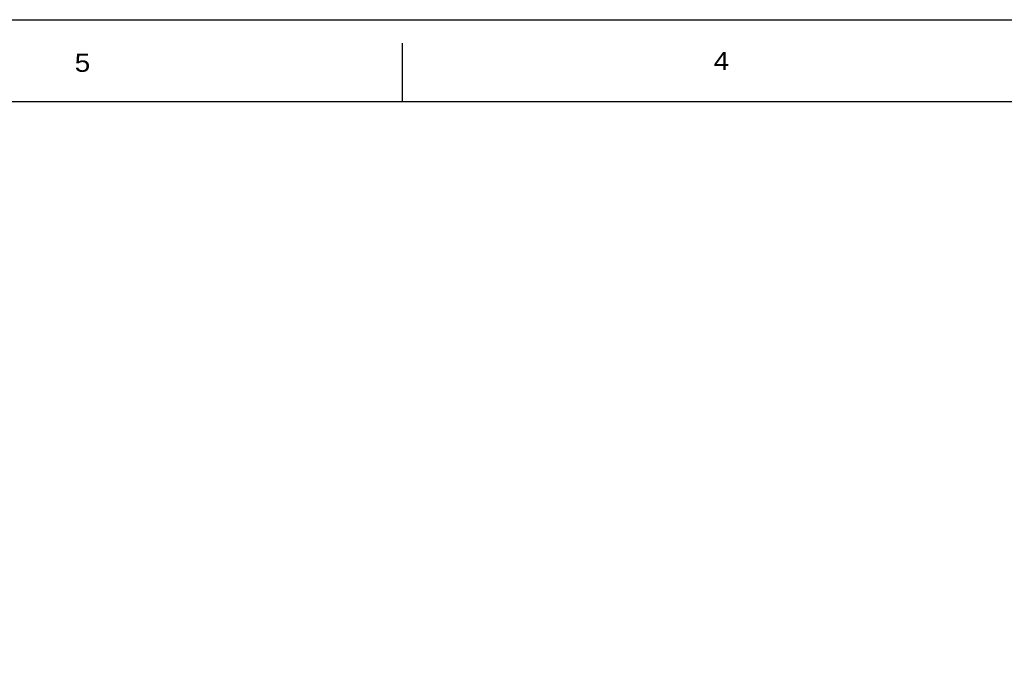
# Model space of a CAD drawing. Extents: x -8273 to 25727, y -13848 to 8152.
# Tile 4 of 6: x -50 to 8387, y 2550 to 8152. Entities that reach past the tile are written whole.
import ezdxf
from ezdxf.enums import TextEntityAlignment as Align

# ---------------------------------------------------------------- set-up
doc = ezdxf.new("R2010")
doc.units = 0
doc.layers.add('DF_OUTLINE', color=12, linetype='CONTINUOUS')

msp = doc.modelspace()

# ---------------------------------------------------------------- linework, layer by layer
at = {"layer": 'DF_OUTLINE'}
for points in [[(-8273, -13848), (-8273, 8152), (25727, 8152), (25727, -13848)], [(-7773, -13148), (-7773, 7452), (25227, 7452), (25227, -13148)]]:
    msp.add_lwpolyline(points, close=True, dxfattribs=at)
msp.add_lwpolyline([(3227, 7952), (3227, 7452)], dxfattribs=at)

# ---------------------------------------------------------------- texts
at = {"layer": 'DF_OUTLINE', "width": 1.147436}
for s, p in [('5', (488, 7705)), ('4', (5963, 7720))]:
    msp.add_text(s, height=156, dxfattribs=at).set_placement(p, align=Align.CENTER)

doc.saveas('drawing.dxf')
